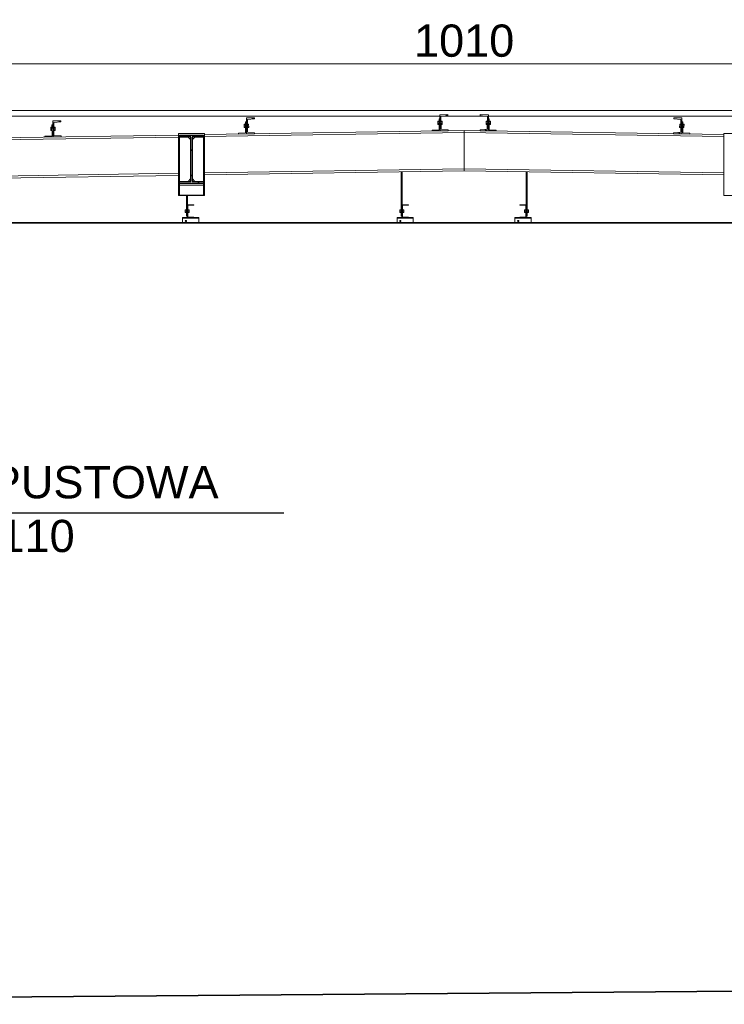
# Model space of a CAD drawing. Extents: x 256490 to 7565828, y -103950 to 5881792.
# Tile 93 of 101: x 267001 to 271368, y 21590 to 27698. Entities that reach past the tile are written whole.
import ezdxf

# ---------------------------------------------------------------- set-up
doc = ezdxf.new("R2010")
doc.units = 0
doc.header["$MEASUREMENT"] = 0
doc.linetypes.add('DASHDOT', pattern=[20, 13, -3.4, 0.2, -3.4])
doc.layers.add('100_rzut_okna', color=1, linetype='Continuous')
doc.layers.add('TB_CIENKA', color=5, linetype='Continuous')
for name, color, linetype, lineweight in [('BK_0.13', 4, 'Continuous', 9), ('BK_Opisy', 31, 'Continuous', 20), ('CZ-CI', 142, 'Continuous', 9), ('CZ-GR', 14, 'Continuous', 30), ('gruby', 7, 'Continuous', 35), ('linii', 7, 'Continuous', 15), ('OSIE', 7, 'Continuous', 5)]:
    doc.layers.add(name, color=color, linetype=linetype, lineweight=lineweight)
doc.layers.add('wymiary', color=7, linetype='Continuous', lineweight=5, true_color=0x7f7f7f)
doc.styles.add('ARIAL', font='arial.ttf')
doc.dimstyles.new('mosstowy 1-100', dxfattribs={"dimscale": 20, "dimtxt": 10, "dimasz": 6, "dimexe": 4, "dimexo": 4, "dimgap": 2, "dimtad": 1, "dimdec": 0, "dimlfac": 0.1, "dimtxsty": 'ARIAL', "dimblk": 'ARCHTICK', "dimcen": 4, "dimclrd": 256, "dimclre": 256, "dimclrt": 7, "dimadec": 0, "dimazin": 0, "dimtfac": 1, "dimtdec": 0, "dimtmove": 1, "dimatfit": 3, "dimfxl": 8, "dimfxlon": 1, "dimlwd": -1, "dimlwe": 9, "dimarcsym": 0})

# ---------------------------------------------------------------- blocks, each defined once
blk = doc.blocks.new('_ArchTick')
at = {"layer": '100_rzut_okna', "color": 0, "linetype": 'Continuous', "const_width": 0.15}
blk.add_lwpolyline([(-0.5, -0.5), (0.5, 0.5)], dxfattribs=at)
blk = doc.blocks.new('*D572')
at = {"layer": 'Defpoints', "color": 0}
for p in [(274805.4, 27424.2), (264705.4, 27348.6), (274805.4, 27348.6)]:
    blk.add_point(p, dxfattribs=at)
at = {"layer": 'wymiary', "lineweight": 9}
for p, q in [((264705.4, 27424.2), (264705.4, 27504.2)), ((274805.4, 27424.2), (274805.4, 27504.2))]:
    blk.add_line(p, q, dxfattribs=at)
at = {"layer": 'wymiary'}
blk.add_line((264705.4, 27424.2), (274805.4, 27424.2), dxfattribs=at)
at = {"layer": 'wymiary', "xscale": 120, "yscale": 120, "zscale": 120, "rotation": 180}
blk.add_blockref('_ArchTick', (264705.4, 27424.2), dxfattribs=at)
at = {"layer": 'wymiary', "xscale": 120, "yscale": 120, "zscale": 120}
blk.add_blockref('_ArchTick', (274805.4, 27424.2), dxfattribs=at)
at = {"layer": 'wymiary', "color": 7, "insert": (269755.4, 27566.3), "char_height": 200, "attachment_point": 5, "style": 'ARIAL'}
blk.add_mtext('1010', dxfattribs=at)
blk = doc.blocks.new('FGDFGDFGDF')
at = {"linetype": 'Continuous'}
h = blk.add_hatch(dxfattribs=at)
h.set_pattern_fill('', scale=35, angle=180, style=0, pattern_type=0)
h.set_pattern_definition([(135, (304376.73, 24630.08), (78.58, 78.58), [])])
h.paths.add_polyline_path([(304326.7, 24629.3), (304376.7, 24630.1), (304376.8, 24623.6), (304332.9, 24619.4), (304334.2, 24539.4), (304378.2, 24536.6), (304378.3, 24530.1), (304328.3, 24529.3)])
h = blk.add_hatch(dxfattribs=at)
h.set_pattern_fill('', scale=35, angle=180, style=0, pattern_type=0)
h.set_pattern_definition([(135, (305576.57, 24649.14), (78.58, 78.58), [])])
h.paths.add_polyline_path([(305526.6, 24648.4), (305576.6, 24649.1), (305576.7, 24642.6), (305532.7, 24638.4), (305534, 24558.5), (305578.1, 24555.7), (305578.2, 24549.2), (305528.2, 24548.4)])
h = blk.add_hatch(dxfattribs=at)
h.set_pattern_fill('', scale=35, angle=180, style=0, pattern_type=0)
h.set_pattern_definition([(135, (303176.88, 24611.07), (78.58, 78.58), [])])
h.paths.add_polyline_path([(303126.9, 24610.3), (303176.9, 24611.1), (303177, 24604.6), (303133, 24600.4), (303134.3, 24520.4), (303178.4, 24517.6), (303178.5, 24511.1), (303128.5, 24510.3)])
h = blk.add_hatch(dxfattribs=at)
h.set_pattern_fill('', scale=35, angle=180, style=0, pattern_type=0)
h.set_pattern_definition([(135, (304001.83, 24090.02), (78.58, 78.58), [])])
h.paths.add_polyline_path([(303961.8, 24090), (304001.8, 24090), (304001.8, 24087), (303964.8, 24087), (303964.8, 24013), (304001.8, 24013), (304001.8, 24010), (303961.8, 24010)])
h = blk.add_hatch(dxfattribs=at)
h.set_pattern_fill('', scale=35, angle=180, style=0, pattern_type=0)
h.set_pattern_definition([(135, (305331.83, 24090.02), (78.58, 78.58), [])])
h.paths.add_polyline_path([(305291.8, 24090), (305331.8, 24090), (305331.8, 24087), (305294.8, 24087), (305294.8, 24013), (305331.8, 24013), (305331.8, 24010), (305291.8, 24010)])
h = blk.add_hatch(dxfattribs=at)
h.set_pattern_fill('', scale=35, angle=180, style=0, pattern_type=0)
h.set_pattern_definition([(135, (306061.83, 24090.02), (78.58, 78.58), [])])
h.paths.add_polyline_path([(306021.8, 24090), (306061.8, 24090), (306061.8, 24010), (306021.8, 24010), (306021.8, 24013), (306058.8, 24013), (306058.8, 24087), (306021.8, 24087)])
h = blk.add_hatch(dxfattribs=at)
h.set_pattern_fill('', scale=35, angle=180, style=0, pattern_type=0)
h.set_pattern_definition([(135, (304031.83, 24010.02), (78.58, 78.58), [])])
h.paths.add_polyline_path([(303931.8, 24010), (304031.8, 24010), (304031.8, 24007), (303931.8, 24007)])
h = blk.add_hatch(dxfattribs=at)
h.set_pattern_fill('', scale=35, angle=180, style=0, pattern_type=0)
h.set_pattern_definition([(135, (305361.83, 24010.02), (78.58, 78.58), [])])
h.paths.add_polyline_path([(305261.8, 24010), (305361.8, 24010), (305361.8, 24007), (305261.8, 24007)])
h = blk.add_hatch(dxfattribs=at)
h.set_pattern_fill('', scale=35, angle=180, style=0, pattern_type=0)
h.set_pattern_definition([(135, (306091.83, 24010.02), (78.58, 78.58), [])])
h.paths.add_polyline_path([(305991.8, 24010), (306091.8, 24010), (306091.8, 24007), (305991.8, 24007)])
at = {"layer": 'CZ-CI', "linetype": 'Continuous'}
h = blk.add_hatch(dxfattribs=at)
h.set_pattern_fill('', color=256, scale=35, angle=180, style=0, pattern_type=0)
h.set_pattern_definition([(135, (305819.66, 24558.48), (78.58, 78.58), [])])
h.paths.add_polyline_path([(305775.6, 24555.7), (305819.7, 24558.5), (305820.9, 24638.4), (305777, 24642.6), (305777.1, 24649.1), (305827.1, 24648.4), (305825.5, 24548.4), (305775.5, 24549.2)])
h = blk.add_hatch(dxfattribs=at)
h.set_pattern_fill('', color=256, scale=35, angle=180, style=0, pattern_type=0)
h.set_pattern_definition([(135, (307019.5, 24539.41), (78.58, 78.58), [])])
h.paths.add_polyline_path([(306975.5, 24536.6), (307019.5, 24539.4), (307020.8, 24619.4), (306976.8, 24623.6), (306976.9, 24630.1), (307026.9, 24629.3), (307025.3, 24529.3), (306975.4, 24530.1)])
h = blk.add_hatch(dxfattribs=at)
h.set_pattern_fill('', color=256, scale=35, angle=180, style=0, pattern_type=0)
h.set_pattern_definition([(135, (304061.83, 24522.47), (78.577, 78.577), [])])
h.paths.add_polyline_path([(303911.8, 24522.5), (304061.8, 24522.5), (304061.8, 24511.8), (303990.4, 24511.8), (303990.4, 24233.2), (304061.8, 24233.2), (304061.8, 24222.5), (303911.8, 24222.5), (303911.8, 24233.2), (303983.3, 24233.2), (303983.3, 24511.8), (303911.8, 24511.8)])
for p, q in [((304376.7, 24630.1), (304326.7, 24629.3)), ((304326.7, 24629.3), (304326.7, 24629.3)), ((304326.7, 24629.3), (304328.3, 24529.3)), ((304332.9, 24619.4), (304376.8, 24623.6)), ((304332.9, 24619.4), (304332.9, 24619.4)), ((304334.2, 24539.4), (304332.9, 24619.4)), ((304376.7, 24630.1), (304376.7, 24630.1)), ((304376.8, 24623.6), (304376.7, 24630.1)), ((304376.8, 24623.6), (304376.8, 24623.6)), ((305521, 24623.3), (305527, 24623.4)), ((305522.1, 24554.3), (305521, 24623.3)), ((305576.6, 24649.1), (305526.6, 24648.4)), ((305526.6, 24648.4), (305526.6, 24648.4)), ((305526.6, 24648.4), (305528.2, 24548.4)), ((305532.7, 24638.4), (305576.7, 24642.6)), ((305532.7, 24638.4), (305532.7, 24638.4)), ((305534, 24558.5), (305532.7, 24638.4)), ((305576.6, 24649.1), (305576.6, 24649.1)), ((305576.7, 24642.6), (305576.6, 24649.1)), ((305576.7, 24642.6), (305576.7, 24642.6)), ((305777.1, 24649.1), (305777, 24642.6)), ((305777, 24642.6), (305777, 24642.6)), ((305777, 24642.6), (305820.9, 24638.4)), ((305777.1, 24649.1), (305777.1, 24649.1)), ((305827.1, 24648.4), (305777.1, 24649.1)), ((305820.9, 24638.4), (305819.7, 24558.5)), ((305820.9, 24638.4), (305820.9, 24638.4)), ((305825.5, 24548.4), (305827.1, 24648.4)), ((305832.7, 24623.3), (305826.7, 24623.4)), ((305827.1, 24648.4), (305827.1, 24648.4)), ((305831.6, 24554.3), (305832.7, 24623.3)), ((306976.9, 24630.1), (306976.8, 24623.6)), ((306976.8, 24623.6), (306976.8, 24623.6)), ((306976.8, 24623.6), (307020.8, 24619.4)), ((306976.9, 24630.1), (306976.9, 24630.1)), ((307026.9, 24629.3), (306976.9, 24630.1)), ((307020.8, 24619.4), (307019.5, 24539.4)), ((307020.8, 24619.4), (307020.8, 24619.4)), ((307025.3, 24529.3), (307026.9, 24629.3)), ((307026.9, 24629.3), (307026.9, 24629.3)), ((303121.5, 24570.6), (303114, 24570.5)), ((303114, 24570.5), (303114.3, 24549.7)), ((303121.6, 24565.4), (303114.1, 24565.3)), ((303121.8, 24555), (303114.3, 24554.9)), ((303121.3, 24585.2), (303127.3, 24585.3)), ((303122.4, 24516.2), (303121.3, 24585.2)), ((303176.9, 24611.1), (303126.9, 24610.3)), ((303126.9, 24610.3), (303126.9, 24610.3)), ((303126.9, 24610.3), (303128.5, 24510.3)), ((303133, 24600.4), (303177, 24604.6)), ((303133, 24600.4), (303133, 24600.4)), ((303134.3, 24520.4), (303133, 24600.4)), ((303141, 24570.9), (303133.5, 24570.8)), ((303141.1, 24565.7), (303133.6, 24565.6)), ((303141.3, 24555.3), (303133.8, 24555.2)), ((303141, 24570.9), (303141.3, 24550.1)), ((303176.9, 24611.1), (303176.9, 24611.1)), ((303177, 24604.6), (303176.9, 24611.1)), ((303177, 24604.6), (303177, 24604.6)), ((304321.4, 24589.6), (304313.9, 24589.5)), ((304313.9, 24589.5), (304314.2, 24568.7)), ((304321.4, 24584.4), (304313.9, 24584.3)), ((304321.6, 24574), (304314.1, 24573.9)), ((304321.7, 24568.8), (304314.2, 24568.7)), ((304321.1, 24604.2), (304327.1, 24604.3)), ((304322.2, 24535.2), (304321.1, 24604.2)), ((304340.9, 24589.9), (304333.4, 24589.8)), ((304340.9, 24584.7), (304333.4, 24584.6)), ((304341.1, 24574.3), (304333.6, 24574.2)), ((304341.2, 24569.1), (304333.7, 24569)), ((304340.9, 24589.9), (304341.2, 24569.1)), ((305478.1, 24553.6), (305522.1, 24554.3)), ((305478.2, 24547.6), (305478.1, 24553.6)), ((305521.2, 24608.7), (305513.7, 24608.6)), ((305513.7, 24608.6), (305514, 24587.8)), ((305521.3, 24603.5), (305513.8, 24603.4)), ((305521.5, 24593.1), (305514, 24593)), ((305521.5, 24587.9), (305514, 24587.8)), ((305540.7, 24609), (305533.2, 24608.9)), ((305540.8, 24603.8), (305533.3, 24603.7)), ((305541, 24593.4), (305533.5, 24593.3)), ((305541, 24588.2), (305533.5, 24588.1)), ((305534, 24558.5), (305534, 24558.5)), ((305578.1, 24555.7), (305534, 24558.5)), ((305540.7, 24609), (305541, 24588.2)), ((305578.1, 24555.7), (305578.1, 24555.7)), ((305578.2, 24549.2), (305578.1, 24555.7)), ((305775.6, 24555.7), (305775.5, 24549.2)), ((305819.7, 24558.5), (305775.6, 24555.7)), ((305775.6, 24555.7), (305775.6, 24555.7)), ((305813, 24609), (305812.6, 24588.2)), ((305820.1, 24588.1), (305812.6, 24588.2)), ((305820.2, 24593.3), (305812.7, 24593.4)), ((305820.4, 24603.7), (305812.9, 24603.8)), ((305820.5, 24608.9), (305813, 24609)), ((305819.7, 24558.5), (305819.7, 24558.5)), ((305875.6, 24553.6), (305831.6, 24554.3)), ((305839.6, 24587.8), (305832.1, 24587.9)), ((305839.7, 24593), (305832.2, 24593.1)), ((305832.4, 24608.7), (305839.9, 24608.6)), ((305839.9, 24603.4), (305832.4, 24603.5)), ((305839.9, 24608.6), (305839.6, 24587.8)), ((305875.5, 24547.6), (305875.6, 24553.6)), ((307012.8, 24589.9), (307012.5, 24569.1)), ((307020, 24569), (307012.5, 24569.1)), ((307020.1, 24574.2), (307012.6, 24574.3)), ((307020.2, 24584.6), (307012.7, 24584.7)), ((307020.3, 24589.8), (307012.8, 24589.9)), ((307032.5, 24604.2), (307026.5, 24604.3)), ((307031.4, 24535.2), (307032.5, 24604.2)), ((307039.5, 24573.9), (307032, 24574)), ((307039.5, 24568.7), (307032, 24568.8)), ((307039.7, 24584.3), (307032.2, 24584.4)), ((307032.3, 24589.6), (307039.8, 24589.5)), ((307039.8, 24589.5), (307039.5, 24568.7)), ((303906.8, 24522.4), (301116.8, 24478.2)), ((303906.8, 24509.9), (301116.8, 24465.7)), ((303078.4, 24515.5), (303122.4, 24516.2)), ((303078.5, 24509.5), (303078.4, 24515.5)), ((303128.5, 24510.3), (303078.5, 24509.5)), ((303121.8, 24549.8), (303114.3, 24549.7)), ((303128.5, 24510.3), (303178.5, 24511.1)), ((303128.5, 24510.3), (303128.5, 24510.3)), ((303141.3, 24550.1), (303133.8, 24550)), ((303134.3, 24520.4), (303134.3, 24520.4)), ((303178.4, 24517.6), (303134.3, 24520.4)), ((303178.4, 24517.6), (303178.4, 24517.6)), ((303178.5, 24511.1), (303178.4, 24517.6)), ((303178.5, 24511.1), (303178.5, 24511.1)), ((303906.8, 24147), (303906.8, 24532.5)), ((304066.8, 24532.5), (303906.8, 24532.5)), ((303913.3, 24235.2), (303913.3, 24509.8)), ((303913.3, 24509.8), (303966.3, 24509.8)), ((303966.3, 24509.8), (303981.3, 24494.8)), ((303981.3, 24494.8), (303981.3, 24250.2)), ((304007.4, 24509.8), (303992.4, 24494.8)), ((303992.4, 24494.8), (303992.4, 24250.2)), ((304060.4, 24509.8), (304007.4, 24509.8)), ((304060.4, 24235.2), (304060.4, 24509.8)), ((305676.8, 24550.4), (304066.8, 24524.9)), ((305676.8, 24537.9), (304066.8, 24512.4)), ((304066.8, 24147), (304066.8, 24532.5)), ((304278.2, 24534.5), (304322.2, 24535.2)), ((304278.3, 24528.5), (304278.2, 24534.5)), ((304328.3, 24529.3), (304278.3, 24528.5)), ((304328.3, 24529.3), (304378.3, 24530.1)), ((304328.3, 24529.3), (304328.3, 24529.3)), ((304334.2, 24539.4), (304334.2, 24539.4)), ((304378.2, 24536.6), (304334.2, 24539.4)), ((304378.2, 24536.6), (304378.2, 24536.6)), ((304378.3, 24530.1), (304378.2, 24536.6)), ((304378.3, 24530.1), (304378.3, 24530.1)), ((305528.2, 24548.4), (305478.2, 24547.6)), ((305528.2, 24548.4), (305578.2, 24549.2)), ((305528.2, 24548.4), (305528.2, 24548.4)), ((305578.2, 24549.2), (305578.2, 24549.2)), ((305676.8, 24550.4), (305676.8, 24300.4)), ((305676.8, 24550.4), (305676.8, 24300.4)), ((305676.8, 24550.4), (307286.8, 24524.9)), ((307286.8, 24512.4), (305676.8, 24537.9)), ((305775.5, 24549.2), (305775.5, 24549.2)), ((305775.5, 24549.2), (305825.5, 24548.4)), ((305825.5, 24548.4), (305875.5, 24547.6)), ((305825.5, 24548.4), (305825.5, 24548.4)), ((306975.5, 24536.6), (306975.4, 24530.1)), ((306975.4, 24530.1), (306975.4, 24530.1)), ((306975.4, 24530.1), (307025.3, 24529.3)), ((307019.5, 24539.4), (306975.5, 24536.6)), ((306975.5, 24536.6), (306975.5, 24536.6)), ((307019.5, 24539.4), (307019.5, 24539.4)), ((307025.3, 24529.3), (307025.3, 24529.3)), ((307025.3, 24529.3), (307075.3, 24528.5)), ((307075.4, 24534.5), (307031.4, 24535.2)), ((307075.3, 24528.5), (307075.4, 24534.5)), ((307286.8, 24147), (307286.8, 24532.5)), ((307446.8, 24532.5), (307286.8, 24532.5)), ((305676.8, 24312.9), (304066.8, 24287.4)), ((307286.8, 24287.4), (305676.8, 24312.9)), ((303906.8, 24284.9), (301116.8, 24240.7)), ((303906.8, 24272.4), (301116.8, 24228.2)), ((303981.3, 24250.2), (303966.3, 24235.2)), ((303992.4, 24250.2), (304007.4, 24235.2)), ((305676.8, 24300.4), (304066.8, 24274.9)), ((305291.8, 24294.2), (305285.8, 24294.2)), ((305285.8, 24294.2), (305285.8, 24020)), ((305291.8, 24090), (305291.8, 24294.2)), ((307286.8, 24274.9), (305676.8, 24300.4)), ((306067.8, 24294.2), (306061.8, 24294.2)), ((306061.8, 24294.2), (306061.8, 24090)), ((306067.8, 24020), (306067.8, 24294.2)), ((303911.8, 24148.9), (303911.8, 24222.5)), ((303911.8, 24211.4), (304061.8, 24211.4)), ((303966.3, 24235.2), (303913.3, 24235.2)), ((304007.4, 24235.2), (304060.4, 24235.2)), ((304061.8, 24222.5), (304061.8, 24148.9)), ((304066.8, 24147), (303906.8, 24147)), ((304061.8, 24148.9), (303911.8, 24148.9)), ((303955.8, 24020), (303955.8, 24147)), ((303961.8, 24090), (303961.8, 24147)), ((307446.8, 24147), (307286.8, 24147)), ((304001.8, 24090), (303961.8, 24090)), ((303961.8, 24090), (303961.8, 24010)), ((303964.8, 24013), (303964.8, 24087)), ((303964.8, 24087), (304001.8, 24087)), ((304001.8, 24087), (304001.8, 24090)), ((305331.8, 24090), (305291.8, 24090)), ((305291.8, 24090), (305291.8, 24010)), ((305294.8, 24013), (305294.8, 24087)), ((305294.8, 24087), (305331.8, 24087)), ((305331.8, 24087), (305331.8, 24090)), ((306061.8, 24090), (306021.8, 24090)), ((306021.8, 24090), (306021.8, 24087)), ((306021.8, 24087), (306058.8, 24087)), ((306058.8, 24087), (306058.8, 24013)), ((306061.8, 24010), (306061.8, 24090)), ((303931.8, 24010), (304031.8, 24010)), ((303931.8, 24007), (303931.8, 24010)), ((303931.8, 24007), (303931.8, 23980)), ((304031.8, 24007), (303931.8, 24007)), ((303955.8, 24059), (303948.3, 24059)), ((303948.3, 24059), (303948.3, 24041)), ((303955.8, 24050), (303948.3, 24050)), ((303955.8, 24041), (303948.3, 24041)), ((303961.8, 24020), (303955.8, 24020)), ((303961.8, 24010), (304001.8, 24010)), ((303972.3, 24059), (303964.8, 24059)), ((303972.3, 24050), (303964.8, 24050)), ((303972.3, 24041), (303964.8, 24041)), ((304001.8, 24013), (303964.8, 24013)), ((303972.3, 24041), (303972.3, 24059)), ((304001.8, 24010), (304001.8, 24013)), ((304031.8, 24010), (304031.8, 24007)), ((304031.8, 23980), (304031.8, 24007)), ((305261.8, 24010), (305361.8, 24010)), ((305261.8, 24007), (305261.8, 24010)), ((305261.8, 24007), (305261.8, 23980)), ((305361.8, 24007), (305261.8, 24007)), ((305285.8, 24059), (305278.3, 24059)), ((305278.3, 24059), (305278.3, 24041)), ((305285.8, 24050), (305278.3, 24050)), ((305285.8, 24041), (305278.3, 24041)), ((305291.8, 24020), (305285.8, 24020)), ((305291.8, 24010), (305331.8, 24010)), ((305302.3, 24059), (305294.8, 24059)), ((305302.3, 24050), (305294.8, 24050)), ((305302.3, 24041), (305294.8, 24041)), ((305331.8, 24013), (305294.8, 24013)), ((305302.3, 24041), (305302.3, 24059)), ((305331.8, 24010), (305331.8, 24013)), ((305361.8, 24010), (305361.8, 24007)), ((305361.8, 23980), (305361.8, 24007)), ((305991.8, 24010), (306091.8, 24010)), ((305991.8, 24007), (305991.8, 24010)), ((306091.8, 24007), (305991.8, 24007)), ((305991.8, 24007), (305991.8, 23980)), ((306058.8, 24013), (306021.8, 24013)), ((306021.8, 24013), (306021.8, 24010)), ((306021.8, 24010), (306061.8, 24010)), ((306051.3, 24041), (306051.3, 24059)), ((306051.3, 24059), (306058.8, 24059)), ((306058.8, 24050), (306051.3, 24050)), ((306058.8, 24041), (306051.3, 24041)), ((306061.8, 24020), (306067.8, 24020)), ((306075.3, 24059), (306067.8, 24059)), ((306075.3, 24050), (306067.8, 24050)), ((306067.8, 24041), (306075.3, 24041)), ((306075.3, 24041), (306075.3, 24059)), ((306091.8, 24010), (306091.8, 24007)), ((306091.8, 23980), (306091.8, 24007)), ((303931.8, 23980), (304031.8, 23980)), ((305261.8, 23980), (305361.8, 23980)), ((305991.8, 23980), (306091.8, 23980))]:
    blk.add_line(p, q, dxfattribs=at)
for centre, start, end in [((303951.8, 23990), 162, 342), ((303951.8, 23990), 162, 342), ((303951.8, 23990), 342, 162), ((303951.8, 23990), 342, 162), ((305281.8, 23990), 162, 342), ((305281.8, 23990), 162, 342), ((305281.8, 23990), 342, 162), ((305281.8, 23990), 342, 162), ((306011.8, 23990), 162, 342), ((306011.8, 23990), 162, 342), ((306011.8, 23990), 342, 162), ((306011.8, 23990), 342, 162)]:
    blk.add_arc(centre, 3.5, start, end, dxfattribs=at)
at = {"layer": 'CZ-GR', "linetype": 'Continuous'}
for p, q in [((303911.8, 24522.5), (304061.8, 24522.5)), ((303911.8, 24511.8), (303911.8, 24522.5)), ((303983.3, 24511.8), (303911.8, 24511.8)), ((303983.3, 24233.2), (303983.3, 24511.8)), ((304061.8, 24511.8), (303990.4, 24511.8)), ((303990.4, 24511.8), (303990.4, 24233.2)), ((304061.8, 24522.5), (304061.8, 24511.8)), ((303911.8, 24222.5), (303911.8, 24233.2)), ((303911.8, 24233.2), (303983.3, 24233.2)), ((304061.8, 24222.5), (303911.8, 24222.5)), ((303990.4, 24233.2), (304061.8, 24233.2)), ((304061.8, 24233.2), (304061.8, 24222.5))]:
    blk.add_line(p, q, dxfattribs=at)

msp = doc.modelspace()

# ---------------------------------------------------------------- linework, layer by layer
at = {"layer": 'BK_0.13'}
for p, q in [((261215.4, 27134.6), (288540.4, 27134.6)), ((261215.4, 27099.6), (288505.4, 27099.6)), ((261105.4, 26434.6), (288505.4, 26434.6))]:
    msp.add_line(p, q, dxfattribs=at)
at = {"layer": 'BK_0.13', "lineweight": 5}
msp.add_line((261105.4, 26439.6), (288505.4, 26439.6), dxfattribs=at)
at = {"layer": 'gruby', "elevation": 0}
msp.add_lwpolyline([(274805.4, 21699.3), (261405.4, 21589.9)], dxfattribs=at)
at = {"layer": 'OSIE', "linetype": 'DASHDOT', "ltscale": 100}
for p, q in [((259605.4, 27134.6), (290605.4, 27134.6)), ((259605.4, 26434.6), (290605.4, 26434.6))]:
    msp.add_line(p, q, dxfattribs=at)
at = {"layer": 'TB_CIENKA', "lineweight": 25}
msp.add_line((268637, 24637), (265415.6, 24637), dxfattribs=at)

# ---------------------------------------------------------------- block references
at = {"layer": 'linii'}
msp.add_blockref('FGDFGDFGDF', (-35921.4, 2459.6), dxfattribs=at)

# ---------------------------------------------------------------- texts
at = {"layer": 'BK_Opisy', "insert": (266999.6, 24658.1), "char_height": 200, "width": 3071.609, "attachment_point": 5, "style": 'ARIAL'}
msp.add_mtext('{RURA SPUSTOWA\\P%%C110}', dxfattribs=at)

# ---------------------------------------------------------------- dimensions: what is measured, and where the dimension line sits
at = {"layer": 'wymiary'}
dim = msp.add_linear_dim(base=(274805.4, 27424.2), p1=(264705.4, 27348.6), p2=(274805.4, 27348.6), dimstyle='mosstowy 1-100', dxfattribs=at)
dim.commit()
dim.dimension.update_dxf_attribs({"geometry": '*D572', "text_midpoint": (269755.4, 27566.3)})

doc.saveas('drawing.dxf')
